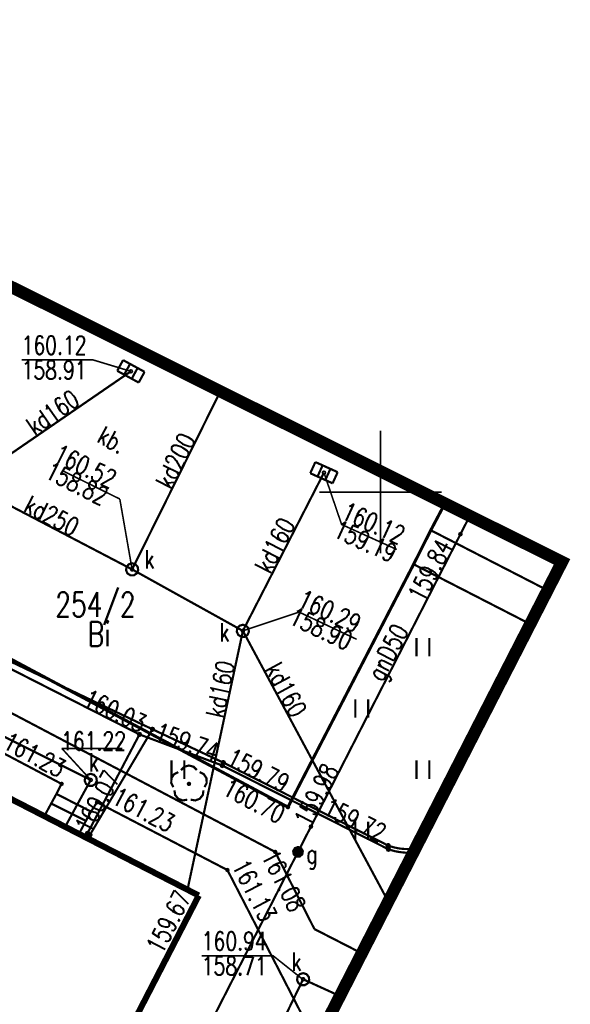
# Model space of a CAD drawing. Extents: x 0 to 7432618, y -40 to 5712028.
# Tile 57 of 165: x 7430735 to 7430758, y 5711529 to 5711569. Entities that reach past the tile are written whole.
import ezdxf
from ezdxf.enums import TextEntityAlignment as Align

# ---------------------------------------------------------------- set-up
doc = ezdxf.new("R2010")
doc.units = 0
doc.header["$MEASUREMENT"] = 0
doc.linetypes.add('0', pattern=[1.5, 1, -0.5])
for name, color, linetype in [('EGBB_L_0', 7, 'Continuous'), ('EGBE_L_3', 7, 'Continuous'), ('Numery_dzialek', 7, 'Continuous'), ('OTK_E_T_3', 7, 'Continuous'), ('OTK_L_1', 7, 'Continuous'), ('OTK_L_2', 7, 'Continuous'), ('OTK_L_4', 7, 'Continuous'), ('OTR_T_0', 7, 'Continuous'), ('OTZ_L_3', 7, 'Continuous'), ('OTZ_T_0', 7, 'Continuous'), ('SUCP_L_0', 7, 'Continuous'), ('SUCR_T_0', 7, 'Continuous'), ('SUG_E_T_4', 7, 'Continuous'), ('SUG_T_2', 7, 'Continuous'), ('SUGP_E_T_0', 7, 'Continuous'), ('SUGP_L_0', 7, 'Continuous'), ('SUGR_T_0', 7, 'Continuous'), ('SUK_E_T_4', 7, 'Continuous'), ('SUK_T_1', 7, 'Continuous'), ('SUK_T_3', 7, 'Continuous'), ('SUKP_E_T_0', 7, 'Continuous'), ('SUKP_L_0', 7, 'Continuous'), ('SUKR_T_0', 7, 'Continuous'), ('Uzytki', 7, 'Continuous'), ('zakres', 7, 'Continuous')]:
    doc.layers.add(name, color=color, linetype=linetype)
doc.styles.add('STYL_ARIAL', font='simplex', dxfattribs={"width": 0.75, "oblique": 0.1})

msp = doc.modelspace()

# ---------------------------------------------------------------- linework, layer by layer
at = {"layer": 'EGBB_L_0', "color": 18, "true_color": 0x000000, "const_width": 0.25}
for points in [[(7430742.58, 5711533.52), (7430714.731, 5711547.85)], [(7430736.93, 5711522.56), (7430742.58, 5711533.52)]]:
    msp.add_lwpolyline(points, dxfattribs=at)
at = {"layer": 'EGBE_L_3', "color": 18, "true_color": 0x000000, "const_width": 0.09}
for points in [[(7430736.77, 5711537.67), (7430736.277, 5711536.763)], [(7430738.18, 5711536.95), (7430736.77, 5711537.67)], [(7430737.974, 5711536.567), (7430736.558, 5711537.279)], [(7430737.689, 5711536.037), (7430738.18, 5711536.95)], [(7430736.277, 5711536.763), (7430737.689, 5711536.037)]]:
    msp.add_lwpolyline(points, dxfattribs=at)
at = {"layer": 'OTK_L_1', "color": 18, "true_color": 0x000000, "const_width": 0.125}
for points in [[(7430752.628, 5711549.535), (7430752.05, 5711548.44)], [(7430752.05, 5711548.44), (7430751.35, 5711547.05)], [(7430751.35, 5711547.05), (7430746.22, 5711537.13)], [(7430746.22, 5711537.13), (7430731.71, 5711544.89)]]:
    msp.add_lwpolyline(points, dxfattribs=at)
at = {"layer": 'OTK_L_2', "color": 18, "linetype": '0', "true_color": 0x000000, "const_width": 0.09}
for points in [[(7430752.05, 5711548.44), (7430751.35, 5711547.05)], [(7430756.814, 5711545.988), (7430752.05, 5711548.44)], [(7430751.35, 5711547.05), (7430756.108, 5711544.606)], [(7430745.7, 5711535.3), (7430730.69, 5711543.21)], [(7430729.85, 5711541.85), (7430736.98, 5711538.08)], [(7430736.98, 5711538.08), (7430736.77, 5711537.67)], [(7430736.77, 5711537.67), (7430738.18, 5711536.95)], [(7430738.18, 5711536.95), (7430738.43, 5711537.33)], [(7430738.43, 5711537.33), (7430743.75, 5711534.56)], [(7430747.3, 5711532.15), (7430745.7, 5711535.3)], [(7430743.75, 5711534.56), (7430747.25, 5711527.76)], [(7430749.233, 5711531.158), (7430747.3, 5711532.15)]]:
    msp.add_lwpolyline(points, dxfattribs=at)
at = {"layer": 'OTK_L_4', "color": 18, "linetype": '0', "true_color": 0x000000, "const_width": 0.09}
for points in [[(7430752.05, 5711548.44), (7430752.628, 5711549.535)], [(7430751.35, 5711547.05), (7430752.05, 5711548.44)], [(7430746.22, 5711537.13), (7430751.35, 5711547.05)], [(7430731.71, 5711544.89), (7430746.22, 5711537.13)]]:
    msp.add_lwpolyline(points, dxfattribs=at)
at = {"layer": 'OTR_T_0', "color": 18, "true_color": 0x000000, "const_width": 0.09}
for points in [[(7430736.98, 5711538.125), (7430737.012, 5711538.112), (7430737.025, 5711538.08), (7430737.012, 5711538.048), (7430736.98, 5711538.035), (7430736.948, 5711538.048), (7430736.935, 5711538.08), (7430736.948, 5711538.112), (7430736.98, 5711538.125)], [(7430738.43, 5711537.375), (7430738.462, 5711537.362), (7430738.475, 5711537.33), (7430738.462, 5711537.298), (7430738.43, 5711537.285), (7430738.398, 5711537.298), (7430738.385, 5711537.33), (7430738.398, 5711537.362), (7430738.43, 5711537.375)], [(7430746.22, 5711537.175), (7430746.252, 5711537.162), (7430746.265, 5711537.13), (7430746.252, 5711537.098), (7430746.22, 5711537.085), (7430746.188, 5711537.098), (7430746.175, 5711537.13), (7430746.188, 5711537.162), (7430746.22, 5711537.175)], [(7430745.7, 5711535.345), (7430745.732, 5711535.332), (7430745.745, 5711535.3), (7430745.732, 5711535.268), (7430745.7, 5711535.255), (7430745.668, 5711535.268), (7430745.655, 5711535.3), (7430745.668, 5711535.332), (7430745.7, 5711535.345)], [(7430743.75, 5711534.605), (7430743.782, 5711534.592), (7430743.795, 5711534.56), (7430743.782, 5711534.528), (7430743.75, 5711534.515), (7430743.718, 5711534.528), (7430743.705, 5711534.56), (7430743.718, 5711534.592), (7430743.75, 5711534.605)], [(7430749.214, 5711531.122), (7430749.198, 5711531.128), (7430749.185, 5711531.16), (7430749.198, 5711531.192), (7430749.23, 5711531.205)], [(7430749.23, 5711531.205), (7430749.252, 5711531.196)]]:
    msp.add_lwpolyline(points, dxfattribs=at)
at = {"layer": 'OTZ_L_3', "color": 18, "linetype": '0', "true_color": 0x000000, "const_width": 0.09}
for points in [[(7430751.35, 5711547.05), (7430746.22, 5711537.13)], [(7430756.108, 5711544.606), (7430751.35, 5711547.05)], [(7430746.22, 5711537.13), (7430731.71, 5711544.89)], [(7430751.468, 5711543.285), (7430751.468, 5711544.035)], [(7430751.992, 5711543.285), (7430751.992, 5711544.035)], [(7430730.69, 5711543.21), (7430745.7, 5711535.3)], [(7430748.968, 5711540.785), (7430748.968, 5711541.535)], [(7430749.492, 5711540.785), (7430749.492, 5711541.535)], [(7430741.468, 5711538.285), (7430741.468, 5711539.035)], [(7430741.992, 5711538.285), (7430741.992, 5711539.035)], [(7430751.468, 5711538.285), (7430751.468, 5711539.035)], [(7430751.992, 5711538.285), (7430751.992, 5711539.035)], [(7430748.968, 5711535.785), (7430748.968, 5711536.535)], [(7430749.492, 5711535.785), (7430749.492, 5711536.535)], [(7430745.7, 5711535.3), (7430747.3, 5711532.15)], [(7430747.3, 5711532.15), (7430749.23, 5711531.16)]]:
    msp.add_lwpolyline(points, dxfattribs=at)
at = {"layer": 'OTZ_T_0', "color": 96, "true_color": 0x008000, "const_width": 0.09}
for points in [[(7430741.856, 5711538.643), (7430741.993, 5711538.78), (7430742.18, 5711538.83), (7430742.367, 5711538.78), (7430742.504, 5711538.643)], [(7430741.544, 5711537.946), (7430741.456, 5711538.118), (7430741.467, 5711538.312), (7430741.572, 5711538.474), (7430741.744, 5711538.562)], [(7430742.616, 5711538.562), (7430742.788, 5711538.474), (7430742.893, 5711538.312), (7430742.904, 5711538.118), (7430742.816, 5711537.946)], [(7430742.18, 5711538.125), (7430742.212, 5711538.112), (7430742.225, 5711538.08), (7430742.212, 5711538.048), (7430742.18, 5711538.035), (7430742.148, 5711538.048), (7430742.135, 5711538.08), (7430742.148, 5711538.112), (7430742.18, 5711538.125)], [(7430742.111, 5711537.434), (7430741.92, 5711537.404), (7430741.739, 5711537.473), (7430741.617, 5711537.624), (7430741.587, 5711537.815)], [(7430742.773, 5711537.815), (7430742.743, 5711537.624), (7430742.621, 5711537.473), (7430742.44, 5711537.404), (7430742.249, 5711537.434)]]:
    msp.add_lwpolyline(points, dxfattribs=at)
at = {"layer": 'SUCP_L_0', "color": 6, "true_color": 0xed00ed, "const_width": 0.09}
for points in [[(7430740.16, 5711540.1), (7430731.6, 5711544.46)], [(7430740.69, 5711540.31), (7430732.4, 5711544.27)], [(7430738.04, 5711536.06), (7430740.16, 5711540.1)], [(7430738.14, 5711536), (7430740.69, 5711540.31)], [(7430740.16, 5711540.1), (7430743.54, 5711538.83)], [(7430743.58, 5711538.95), (7430740.69, 5711540.31)], [(7430743.54, 5711538.83), (7430750.32, 5711535.41)], [(7430750.31, 5711535.56), (7430743.58, 5711538.95)], [(7430737.951, 5711535.902), (7430738.04, 5711536.06)], [(7430738.07, 5711535.84), (7430738.14, 5711536)], [(7430750.405, 5711535.526), (7430750.31, 5711535.56)], [(7430750.32, 5711535.41), (7430750.415, 5711535.378)], [(7430750.6, 5711535.472), (7430750.405, 5711535.526)], [(7430750.415, 5711535.378), (7430750.608, 5711535.326)], [(7430750.799, 5711535.436), (7430750.6, 5711535.472)], [(7430750.608, 5711535.326), (7430750.805, 5711535.291)], [(7430751.001, 5711535.419), (7430750.799, 5711535.436)], [(7430750.805, 5711535.291), (7430751.004, 5711535.271)], [(7430751.203, 5711535.421), (7430751.001, 5711535.419)], [(7430751.004, 5711535.271), (7430751.204, 5711535.268)], [(7430751.404, 5711535.442), (7430751.203, 5711535.421)], [(7430751.204, 5711535.268), (7430751.338, 5711535.277)], [(7430751.425, 5711535.446), (7430751.404, 5711535.442)]]:
    msp.add_lwpolyline(points, dxfattribs=at)
at = {"layer": 'SUCR_T_0', "color": 6, "true_color": 0xed00ed, "const_width": 0.09}
for points in [[(7430740.16, 5711540.162), (7430740.204, 5711540.144), (7430740.223, 5711540.1), (7430740.204, 5711540.056), (7430740.16, 5711540.037), (7430740.116, 5711540.056), (7430740.098, 5711540.1), (7430740.116, 5711540.144), (7430740.16, 5711540.162)], [(7430740.69, 5711540.372), (7430740.734, 5711540.354), (7430740.753, 5711540.31), (7430740.734, 5711540.266), (7430740.69, 5711540.247), (7430740.646, 5711540.266), (7430740.628, 5711540.31), (7430740.646, 5711540.354), (7430740.69, 5711540.372)], [(7430743.54, 5711538.893), (7430743.584, 5711538.874), (7430743.603, 5711538.83), (7430743.584, 5711538.786), (7430743.54, 5711538.768), (7430743.496, 5711538.786), (7430743.478, 5711538.83), (7430743.496, 5711538.874), (7430743.54, 5711538.893)], [(7430743.58, 5711539.013), (7430743.624, 5711538.994), (7430743.643, 5711538.95), (7430743.624, 5711538.906), (7430743.58, 5711538.888), (7430743.536, 5711538.906), (7430743.518, 5711538.95), (7430743.536, 5711538.994), (7430743.58, 5711539.013)], [(7430738.04, 5711536.122), (7430738.084, 5711536.104), (7430738.103, 5711536.06), (7430738.084, 5711536.016), (7430738.04, 5711535.997), (7430737.996, 5711536.016), (7430737.978, 5711536.06), (7430737.996, 5711536.104), (7430738.04, 5711536.122)], [(7430738.14, 5711536.062), (7430738.184, 5711536.044), (7430738.202, 5711536), (7430738.184, 5711535.956), (7430738.14, 5711535.938), (7430738.096, 5711535.956), (7430738.077, 5711536), (7430738.096, 5711536.044), (7430738.14, 5711536.062)], [(7430750.31, 5711535.622), (7430750.354, 5711535.604), (7430750.372, 5711535.56), (7430750.354, 5711535.516), (7430750.31, 5711535.497), (7430750.266, 5711535.516), (7430750.247, 5711535.56), (7430750.266, 5711535.604), (7430750.31, 5711535.622)], [(7430750.32, 5711535.473), (7430750.364, 5711535.454), (7430750.383, 5711535.41), (7430750.364, 5711535.366), (7430750.32, 5711535.348), (7430750.276, 5711535.366), (7430750.258, 5711535.41), (7430750.276, 5711535.454), (7430750.32, 5711535.473)]]:
    msp.add_lwpolyline(points, dxfattribs=at)
at = {"layer": 'SUG_T_2', "color": 56, "true_color": 0x808000, "const_width": 0.09}
for points in [[(7430746.63, 5711535.501), (7430746.759, 5711535.454), (7430746.827, 5711535.335), (7430746.803, 5711535.201), (7430746.698, 5711535.113), (7430746.562, 5711535.113), (7430746.457, 5711535.201), (7430746.433, 5711535.335), (7430746.502, 5711535.454), (7430746.63, 5711535.501)], [(7430746.63, 5711535.476), (7430746.743, 5711535.435), (7430746.802, 5711535.331), (7430746.782, 5711535.213), (7430746.69, 5711535.136), (7430746.57, 5711535.136), (7430746.479, 5711535.213), (7430746.458, 5711535.331), (7430746.518, 5711535.435), (7430746.63, 5711535.476)], [(7430746.63, 5711535.451), (7430746.736, 5711535.407), (7430746.78, 5711535.301), (7430746.736, 5711535.195), (7430746.63, 5711535.151), (7430746.524, 5711535.195), (7430746.48, 5711535.301), (7430746.524, 5711535.407), (7430746.63, 5711535.451)], [(7430746.63, 5711535.426), (7430746.719, 5711535.389), (7430746.755, 5711535.301), (7430746.719, 5711535.212), (7430746.63, 5711535.176), (7430746.542, 5711535.212), (7430746.505, 5711535.301), (7430746.542, 5711535.389), (7430746.63, 5711535.426)], [(7430746.63, 5711535.401), (7430746.701, 5711535.371), (7430746.73, 5711535.301), (7430746.701, 5711535.23), (7430746.63, 5711535.201), (7430746.559, 5711535.23), (7430746.53, 5711535.301), (7430746.559, 5711535.371), (7430746.63, 5711535.401)], [(7430746.63, 5711535.376), (7430746.683, 5711535.354), (7430746.705, 5711535.301), (7430746.683, 5711535.248), (7430746.63, 5711535.226), (7430746.577, 5711535.248), (7430746.555, 5711535.301), (7430746.577, 5711535.354), (7430746.63, 5711535.376)], [(7430746.63, 5711535.351), (7430746.666, 5711535.336), (7430746.68, 5711535.301), (7430746.666, 5711535.265), (7430746.63, 5711535.251), (7430746.595, 5711535.265), (7430746.58, 5711535.301), (7430746.595, 5711535.336), (7430746.63, 5711535.351)], [(7430746.63, 5711535.326), (7430746.648, 5711535.318), (7430746.655, 5711535.301), (7430746.648, 5711535.283), (7430746.63, 5711535.276), (7430746.612, 5711535.283), (7430746.605, 5711535.301), (7430746.612, 5711535.318), (7430746.63, 5711535.326)], [(7430746.63, 5711535.308), (7430746.635, 5711535.306), (7430746.637, 5711535.301), (7430746.635, 5711535.296), (7430746.63, 5711535.293), (7430746.625, 5711535.296), (7430746.623, 5711535.301), (7430746.625, 5711535.306), (7430746.63, 5711535.308)]]:
    msp.add_lwpolyline(points, dxfattribs=at)
at = {"layer": 'SUGP_L_0', "color": 56, "true_color": 0x808000, "const_width": 0.09}
for points in [[(7430753.643, 5711549.027), (7430746.63, 5711535.301)], [(7430746.63, 5711535.301), (7430740.668, 5711523.63)]]:
    msp.add_lwpolyline(points, dxfattribs=at)
at = {"layer": 'SUGR_T_0', "color": 56, "true_color": 0x808000, "const_width": 0.065}
for points in [[(7430753.259, 5711548.34), (7430753.304, 5711548.321), (7430753.322, 5711548.277), (7430753.304, 5711548.233), (7430753.259, 5711548.215), (7430753.215, 5711548.233), (7430753.197, 5711548.277), (7430753.215, 5711548.321), (7430753.259, 5711548.34)], [(7430747.158, 5711536.397), (7430747.202, 5711536.379), (7430747.221, 5711536.335), (7430747.202, 5711536.29), (7430747.158, 5711536.272), (7430747.114, 5711536.29), (7430747.096, 5711536.335), (7430747.114, 5711536.379), (7430747.158, 5711536.397)]]:
    msp.add_lwpolyline(points, dxfattribs=at)
at = {"layer": 'SUK_T_1', "color": 36, "true_color": 0x803300, "const_width": 0.09}
for points in [[(7430739.251, 5711554.951), (7430739.491, 5711555.389)], [(7430739.491, 5711555.389), (7430740.369, 5711554.909)], [(7430740.129, 5711554.471), (7430739.251, 5711554.951)], [(7430739.776, 5711555.233), (7430739.537, 5711554.795)], [(7430740.083, 5711555.065), (7430739.844, 5711554.627)], [(7430740.369, 5711554.909), (7430740.129, 5711554.471)], [(7430747.131, 5711550.768), (7430747.338, 5711551.224)], [(7430747.338, 5711551.224), (7430748.249, 5711550.812)], [(7430747.634, 5711551.09), (7430747.428, 5711550.634)], [(7430747.952, 5711550.946), (7430747.746, 5711550.49)], [(7430748.043, 5711550.356), (7430747.131, 5711550.768)], [(7430748.249, 5711550.812), (7430748.043, 5711550.356)]]:
    msp.add_lwpolyline(points, dxfattribs=at)
at = {"layer": 'SUK_T_3', "color": 36, "true_color": 0x803300, "const_width": 0.09}
for points in [[(7430739.86, 5711547.09), (7430739.995, 5711547.05), (7430740.087, 5711546.944), (7430740.107, 5711546.804), (7430740.049, 5711546.676), (7430739.93, 5711546.6), (7430739.79, 5711546.6), (7430739.671, 5711546.676), (7430739.612, 5711546.804), (7430739.633, 5711546.944), (7430739.725, 5711547.05), (7430739.86, 5711547.09)], [(7430744.38, 5711544.58), (7430744.515, 5711544.54), (7430744.607, 5711544.434), (7430744.628, 5711544.294), (7430744.569, 5711544.166), (7430744.45, 5711544.09), (7430744.31, 5711544.09), (7430744.191, 5711544.166), (7430744.133, 5711544.294), (7430744.153, 5711544.434), (7430744.245, 5711544.54), (7430744.38, 5711544.58)], [(7430738.17, 5711538.49), (7430738.305, 5711538.45), (7430738.397, 5711538.344), (7430738.418, 5711538.204), (7430738.359, 5711538.076), (7430738.24, 5711538), (7430738.1, 5711538), (7430737.981, 5711538.076), (7430737.923, 5711538.204), (7430737.943, 5711538.344), (7430738.035, 5711538.45), (7430738.17, 5711538.49)], [(7430746.84, 5711530.35), (7430746.975, 5711530.31), (7430747.067, 5711530.204), (7430747.088, 5711530.064), (7430747.029, 5711529.936), (7430746.91, 5711529.86), (7430746.77, 5711529.86), (7430746.651, 5711529.936), (7430746.593, 5711530.064), (7430746.613, 5711530.204), (7430746.705, 5711530.31), (7430746.84, 5711530.35)]]:
    msp.add_lwpolyline(points, dxfattribs=at)
at = {"layer": 'SUKP_L_0', "color": 36, "true_color": 0x803300, "const_width": 0.09}
for points in [[(7430733.15, 5711550.35), (7430739.81, 5711554.93)], [(7430743.462, 5711554.115), (7430739.86, 5711546.84)], [(7430744.38, 5711544.33), (7430747.69, 5711550.79)], [(7430733.15, 5711550.35), (7430739.86, 5711546.84)], [(7430739.86, 5711546.84), (7430744.38, 5711544.33)], [(7430742.119, 5711533.757), (7430744.38, 5711544.33)], [(7430750.314, 5711533.273), (7430744.38, 5711544.33)], [(7430738.17, 5711538.24), (7430729.332, 5711542.661)], [(7430738.17, 5711538.24), (7430737.126, 5711536.326)], [(7430746.84, 5711530.1), (7430739.486, 5711514.945)], [(7430746.84, 5711530.1), (7430748.341, 5711529.414)]]:
    msp.add_lwpolyline(points, dxfattribs=at)
at = {"layer": 'SUKR_T_0', "color": 36, "true_color": 0x803300, "const_width": 0.065}
for points in [[(7430739.81, 5711554.93), (7430738.259, 5711555.399), (7430735.348, 5711555.399)], [(7430739.81, 5711554.992), (7430739.854, 5711554.974), (7430739.872, 5711554.93), (7430739.854, 5711554.886), (7430739.81, 5711554.867), (7430739.766, 5711554.886), (7430739.747, 5711554.93), (7430739.766, 5711554.974), (7430739.81, 5711554.992)], [(7430736.997, 5711550.881), (7430739.357, 5711549.715)], [(7430747.69, 5711550.853), (7430747.734, 5711550.834), (7430747.753, 5711550.79), (7430747.734, 5711550.746), (7430747.69, 5711550.728), (7430747.646, 5711550.746), (7430747.628, 5711550.79), (7430747.646, 5711550.834), (7430747.69, 5711550.853)], [(7430747.69, 5711550.79), (7430748.41, 5711548.675)], [(7430739.86, 5711546.84), (7430739.357, 5711549.715)], [(7430748.41, 5711548.675), (7430750.659, 5711547.655)], [(7430739.86, 5711546.902), (7430739.904, 5711546.884), (7430739.923, 5711546.84), (7430739.904, 5711546.796), (7430739.86, 5711546.777), (7430739.816, 5711546.796), (7430739.798, 5711546.84), (7430739.816, 5711546.884), (7430739.86, 5711546.902)], [(7430744.38, 5711544.33), (7430746.672, 5711545.098)], [(7430746.672, 5711545.098), (7430749.027, 5711543.984)], [(7430744.38, 5711544.393), (7430744.424, 5711544.374), (7430744.442, 5711544.33), (7430744.424, 5711544.286), (7430744.38, 5711544.268), (7430744.336, 5711544.286), (7430744.317, 5711544.33), (7430744.336, 5711544.374), (7430744.38, 5711544.393)], [(7430738.17, 5711538.24), (7430736.991, 5711539.529)], [(7430736.991, 5711539.529), (7430739.461, 5711539.529)], [(7430738.17, 5711538.303), (7430738.214, 5711538.284), (7430738.232, 5711538.24), (7430738.214, 5711538.196), (7430738.17, 5711538.178), (7430738.126, 5711538.196), (7430738.107, 5711538.24), (7430738.126, 5711538.284), (7430738.17, 5711538.303)], [(7430742.12, 5711533.822), (7430742.164, 5711533.804), (7430742.183, 5711533.76), (7430742.164, 5711533.716), (7430742.12, 5711533.697), (7430742.076, 5711533.716), (7430742.058, 5711533.76), (7430742.076, 5711533.804), (7430742.12, 5711533.822)], [(7430746.827, 5711530.094), (7430745.611, 5711531.061), (7430742.701, 5711531.061)], [(7430746.84, 5711530.162), (7430746.884, 5711530.144), (7430746.902, 5711530.1), (7430746.884, 5711530.056), (7430746.84, 5711530.037), (7430746.796, 5711530.056), (7430746.777, 5711530.1), (7430746.796, 5711530.144), (7430746.84, 5711530.162)]]:
    msp.add_lwpolyline(points, dxfattribs=at)
at = {"layer": 'zakres', "color": 18, "linetype": '0', "true_color": 0x000000, "const_width": 0.5}
msp.add_lwpolyline([(7430373.949, 5711738.752), (7430343.264, 5711674.558), (7430724.141, 5711482.075), (7430757.406, 5711547.147), (7430373.949, 5711738.752)], dxfattribs=at)
at = {"layer": 'zakres', "color": 18, "true_color": 0x000000, "const_width": 0.065}
for points in [[(7430750, 5711547.5), (7430750, 5711552.5)], [(7430747.5, 5711550), (7430752.5, 5711550)]]:
    msp.add_lwpolyline(points, dxfattribs=at)
at = {"layer": 'zakres', "color": 18, "true_color": 0x000000}
msp.add_point((7430750, 5711550), dxfattribs=at)

# ---------------------------------------------------------------- texts
at = {"layer": 'Numery_dzialek', "color": 18, "true_color": 0x000000, "style": 'STYL_ARIAL', "width": 0.75}
msp.add_text('254/2', height=1, dxfattribs=at).set_placement((7430736.723, 5711545.907), align=Align.TOP_LEFT)
at = {"layer": 'OTK_E_T_3', "color": 18, "true_color": 0x000000, "style": 'STYL_ARIAL', "width": 0.75}
msp.add_text('kb.', height=0.75, rotation=331.862, dxfattribs=at).set_placement((7430739.035, 5711552.137), align=Align.MIDDLE_CENTER)
at = {"layer": 'OTR_T_0', "color": 18, "true_color": 0x000000, "style": 'STYL_ARIAL', "width": 0.75}
for s, rotation, p in [('161.23', 331.9605, (7430736.763, 5711538.117)), ('160.70', 332.0416, (7430745.73, 5711536.237))]:
    msp.add_text(s, height=0.75, rotation=rotation, dxfattribs=at).set_placement(p, align=Align.BOTTOM_RIGHT)
for s, rotation, p in [('161.23', 332.4951, (7430738.873, 5711537.106)), ('161.13', 297.2351, (7430743.714, 5711534.628))]:
    msp.add_text(s, height=0.75, rotation=rotation, dxfattribs=at).set_placement(p, align=Align.BOTTOM_LEFT)
msp.add_text('161.08', height=0.75, rotation=296.9277, dxfattribs=at).set_placement((7430745.786, 5711535.476), align=Align.TOP_LEFT)
at = {"layer": 'SUCR_T_0', "color": 6, "true_color": 0xed00ed, "style": 'STYL_ARIAL', "width": 0.75}
for s, rotation, p in [('160.03', 334.5436, (7430740.353, 5711540.493)), ('159.74', 340.51, (7430743.357, 5711539.349)), ('159.72', 333.4741, (7430750.14, 5711536.011))]:
    msp.add_text(s, height=0.75, rotation=rotation, dxfattribs=at).set_placement(p, align=Align.MIDDLE_RIGHT)
for s, rotation, p in [('159.79', 333.5608, (7430743.822, 5711539.22)), ('160.07', 62.0739, (7430737.827, 5711536.179))]:
    msp.add_text(s, height=0.75, rotation=rotation, dxfattribs=at).set_placement(p, align=Align.MIDDLE_LEFT)
at = {"layer": 'SUG_E_T_4', "color": 56, "true_color": 0x808000, "style": 'STYL_ARIAL', "width": 0.75}
msp.add_text('g', height=0.75, dxfattribs=at).set_placement((7430746.968, 5711534.618), align=Align.BOTTOM_LEFT)
at = {"layer": 'SUGP_E_T_0', "color": 56, "true_color": 0x808000, "style": 'STYL_ARIAL', "width": 0.75}
msp.add_text('gnD50', height=0.75, rotation=62.9388, dxfattribs=at).set_placement((7430750.293, 5711543.448), align=Align.MIDDLE_CENTER)
at = {"layer": 'SUGR_T_0', "color": 56, "true_color": 0x808000, "style": 'STYL_ARIAL', "width": 0.75}
for s, rotation, p in [('159.84', 62.7294, (7430751.418, 5711545.632)), ('159.98', 62.9388, (7430746.777, 5711536.451))]:
    msp.add_text(s, height=0.75, rotation=rotation, dxfattribs=at).set_placement(p, align=Align.MIDDLE_LEFT)
at = {"layer": 'SUK_E_T_4', "color": 36, "true_color": 0x803300, "style": 'STYL_ARIAL', "width": 0.75}
for p in [(7430740.358, 5711546.655), (7430743.42, 5711543.672), (7430738.088, 5711538.363), (7430746.362, 5711530.213)]:
    msp.add_text('k', height=0.75, dxfattribs=at).set_placement(p, align=Align.BOTTOM_LEFT)
at = {"layer": 'SUKP_E_T_0', "color": 36, "true_color": 0x803300, "style": 'STYL_ARIAL', "width": 0.75}
for s, rotation, p in [('kd160', 34.5158, (7430736.618, 5711553.256)), ('kd200', 63.6579, (7430741.628, 5711551.279)), ('kd250', 332.4721, (7430736.576, 5711549.028)), ('kd160', 62.8701, (7430745.685, 5711547.823)), ('kd160', 77.9312, (7430743.451, 5711541.948)), ('kd160', 298.2214, (7430746.143, 5711541.925))]:
    msp.add_text(s, height=0.75, rotation=rotation, dxfattribs=at).set_placement(p, align=Align.MIDDLE_CENTER)
at = {"layer": 'SUKR_T_0', "color": 36, "true_color": 0x803300, "style": 'STYL_ARIAL', "width": 0.75}
for s, p in [('160.12', (7430735.348, 5711555.623)), ('158.91', (7430735.348, 5711554.611)), ('160.94', (7430742.701, 5711531.285)), ('158.71', (7430742.701, 5711530.272))]:
    msp.add_text(s, height=0.75, dxfattribs=at).set_placement(p)
for s, rotation, p in [('160.52', 333.7117, (7430736.924, 5711551.973)), ('158.82', 333.7117, (7430736.577, 5711551.272)), ('160.12', 335.6063, (7430748.657, 5711549.617)), ('159.19', 335.6063, (7430748.325, 5711548.881)), ('160.29', 334.6758, (7430746.887, 5711546.035)), ('158.90', 334.6758, (7430746.533, 5711545.326))]:
    msp.add_text(s, height=0.75, rotation=rotation, dxfattribs=at).set_placement(p, align=Align.TOP_LEFT)
msp.add_text('161.22', height=0.75, dxfattribs=at).set_placement((7430736.962, 5711539.831), align=Align.MIDDLE_LEFT)
msp.add_text('159.67', height=0.75, rotation=62.8378, dxfattribs=at).set_placement((7430741.958, 5711533.63), align=Align.MIDDLE_RIGHT)
at = {"layer": 'Uzytki', "color": 96, "true_color": 0x008000, "style": 'STYL_ARIAL', "width": 0.75}
msp.add_text('Bi', height=1, dxfattribs=at).set_placement((7430738.514, 5711543.4), align=Align.BOTTOM_CENTER)

doc.saveas('drawing.dxf')
